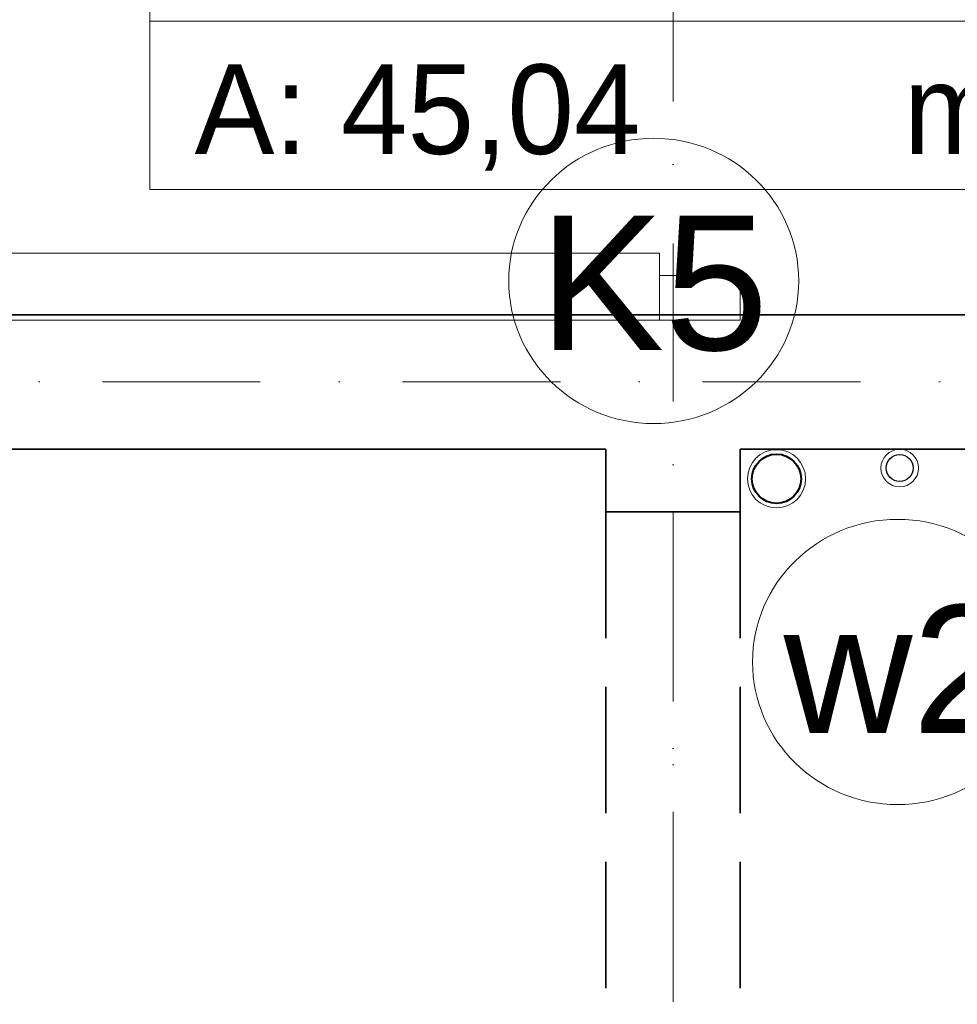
# Model space of a CAD drawing. Header units: millimetres. Extents: x -34676 to 172266, y 39940 to 476087.
# Tile 194 of 256: x 42510 to 44605, y 350300 to 352500. Entities that reach past the tile are written whole.
import ezdxf
from ezdxf.lldxf.tags import DXFTag

# ---------------------------------------------------------------- set-up
doc = ezdxf.new("R2010")
doc.units = ezdxf.units.MM
doc.header["$MEASUREMENT"] = 0
doc.linetypes.add('Krawędzie ukryte', pattern=[3.912222, 2.822222, -1.09])
doc.linetypes.add('Kropki i Kreski', pattern=[6.702778, 3.527778, -1.763889, 0, -1.411111])
doc.layers.add('#ks', color=34, linetype='Continuous', lineweight=30)
doc.layers.add('#woda', color=4, linetype='Continuous', lineweight=18)
for name, color, linetype in [('#podkład', 252, 'Continuous'), ('- strefy pomieszczeń', 7, 'Continuous'), ('IS_Text_Pion_Wodociag', 7, 'Continuous'), ('Konstrukcja - Belki', 7, 'Continuous'), ('Konstrukcja - Siatka mod', 7, 'Continuous'), ('Konstrukcja - Ściany nośne wew..P', 7, 'Continuous'), ('Wnętrze - Umeblowanie', 7, 'Continuous')]:
    doc.layers.add(name, color=color, linetype=linetype)
doc.styles.get("Standard").update_dxf_attribs({"font": 'arial.ttf'})
doc.styles.add('STYL_AUTOMATYCZNY_3', font='txt')
tags = doc.linetypes.add('SOLID', pattern=[10, 10, 0]).pattern_tags.tags
tags[6:7] = [DXFTag(74, 4), DXFTag(75, 0), DXFTag(340, '0'), DXFTag(46, 0.0), DXFTag(50, 0.0), DXFTag(44, 0.0), DXFTag(45, 0.0)]
tags[4:5] = [DXFTag(74, 4), DXFTag(75, 0), DXFTag(340, '0'), DXFTag(46, 0.0), DXFTag(50, 0.0), DXFTag(44, 0.0), DXFTag(45, 0.0)]

# ---------------------------------------------------------------- blocks, each defined once
blk = doc.blocks.new('kjghgg')
at = {"layer": '- strefy pomieszczeń', "color": 252, "linetype": 'Continuous', "lineweight": 13, "ltscale": 100}
for p, q in [((-101584.8, 477784.3), (-101584.8, 478098.6)), ((-98621.3, 477784.3), (-101584.8, 477784.3)), ((-101584.8, 477784.3), (-98621.3, 477784.3)), ((-101584.8, 477407.9), (-101584.8, 477784.3)), ((-98621.3, 477407.9), (-101584.8, 477407.9))]:
    blk.add_line(p, q, dxfattribs=at)
at = {"layer": 'Konstrukcja - Belki', "color": 252, "linetype": 'Krawędzie ukryte', "lineweight": 35, "ltscale": 100}
for p, q in [((-100565.8, 476688.3), (-100565.8, 474789)), ((-100565.8, 476688.3), (-100265.8, 476688.3)), ((-100265.8, 476688.3), (-100265.8, 474789))]:
    blk.add_line(p, q, dxfattribs=at)
at = {"layer": 'Konstrukcja - Belki', "color": 252, "linetype": 'Kropki i Kreski', "lineweight": 13, "ltscale": 100}
blk.add_line((-100415.8, 476688.3), (-100415.8, 474789), dxfattribs=at)
at = {"layer": 'Konstrukcja - Siatka mod', "color": 252, "linetype": 'Kropki i Kreski', "lineweight": 13, "ltscale": 100}
for p, q in [((-100415.8, 468219.5), (-100415.8, 485184.3)), ((-123813.3, 476978.3), (-94368.7, 476978.3))]:
    blk.add_line(p, q, dxfattribs=at)
at = {"layer": 'Konstrukcja - Ściany nośne wew..P', "color": 252, "linetype": 'Krawędzie ukryte', "lineweight": 20, "ltscale": 100}
for p, q in [((-97595.8, 477128.3), (-103265.8, 477128.3)), ((-106395.8, 476828.3), (-100565.8, 476828.3)), ((-100565.8, 476828.3), (-100565.8, 476688.3)), ((-100265.8, 476828.3), (-94926, 476828.3)), ((-100265.8, 476688.3), (-100265.8, 476828.3)), ((-100565.8, 476688.3), (-100265.8, 476688.3))]:
    blk.add_line(p, q, dxfattribs=at)
at = {"layer": 'Konstrukcja - Ściany nośne wew..P', "color": 252, "linetype": 'Continuous', "lineweight": 35, "ltscale": 100}
for p, q in [((-98645.8, 477128.3), (-102125.8, 477128.3)), ((-102125.8, 476828.3), (-100565.8, 476828.3)), ((-100565.8, 476828.3), (-100565.8, 476688.3)), ((-100265.8, 476828.3), (-98645.8, 476828.3)), ((-100265.8, 476688.3), (-100265.8, 476828.3)), ((-100565.8, 476688.3), (-100265.8, 476688.3))]:
    blk.add_line(p, q, dxfattribs=at)
at = {"layer": 'Wnętrze - Umeblowanie', "color": 252, "linetype": 'Continuous', "lineweight": 13, "ltscale": 100}
for p, q in [((-100445.8, 477265.9), (-102375.8, 477265.9)), ((-100445.8, 477115.9), (-100445.8, 477265.9)), ((-100265.8, 477215.9), (-100445.8, 477215.9)), ((-100445.8, 477215.9), (-100445.8, 477115.9)), ((-100265.8, 477115.9), (-100265.8, 477215.9)), ((-102375.8, 477115.9), (-100445.8, 477115.9)), ((-100445.8, 477115.9), (-100265.8, 477115.9))]:
    blk.add_line(p, q, dxfattribs=at)
at = {"layer": '- strefy pomieszczeń', "color": 252, "linetype": 'Continuous', "lineweight": 13, "style": 'STYL_AUTOMATYCZNY_3'}
for s, p in [('A: 45,04', (-101484.8, 477487.4)), (' m', (-99974.9, 477487.4))]:
    blk.add_text(s, height=200, dxfattribs=at).set_placement(p)

msp = doc.modelspace()

# ---------------------------------------------------------------- linework, layer by layer
at = {"layer": '#ks', "color": 34, "lineweight": 0}
msp.add_circle((44201.3, 351474.3), 65, dxfattribs=at)
msp.add_circle((44201.3, 351474.3), 65, dxfattribs=at)
msp.add_circle((44201.3, 351474.3), 65, dxfattribs=at)
msp.add_circle((44201.3, 351474.3), 65, dxfattribs=at)
at = {"layer": '#ks', "color": 34, "lineweight": 40}
msp.add_circle((44201.3, 351474.3), 55, dxfattribs=at)
msp.add_circle((44201.3, 351474.3), 55, dxfattribs=at)
msp.add_circle((44201.3, 351474.3), 55, dxfattribs=at)
msp.add_circle((44201.3, 351474.3), 55, dxfattribs=at)
at = {"layer": '#woda', "color": 4, "lineweight": 5}
msp.add_circle((44476.5, 351498.3), 42, dxfattribs=at)
at = {"layer": '#woda', "color": 4, "lineweight": 30}
msp.add_circle((44476.5, 351498.3), 30, dxfattribs=at)
at = {"layer": 'IS_Text_Pion_Wodociag', "color": 7, "linetype": 'SOLID', "lineweight": 18, "ltscale": 10}
for centre in [(43926.9, 351916.3), (44471.8, 351065.1)]:
    msp.add_ellipse(centre, major_axis=(324, 0), ratio=0.983333, dxfattribs=at)

# ---------------------------------------------------------------- block references
at = {"layer": '#podkład'}
msp.add_blockref('kjghgg', (144386, -125287.5), dxfattribs=at)

# ---------------------------------------------------------------- texts
at = {"layer": 'IS_Text_Pion_Wodociag', "color": 7, "linetype": 'SOLID', "lineweight": 18, "ltscale": 10, "attachment_point": 8}
for s, insert, char_height in [('K5', (43926.9, 351757.7), 300), ('\\fArial|b0|i0;w2', (44471.8, 350906.6), 285.12)]:
    msp.add_mtext(s, dxfattribs=dict(at, insert=insert, char_height=char_height))

doc.saveas('drawing.dxf')
